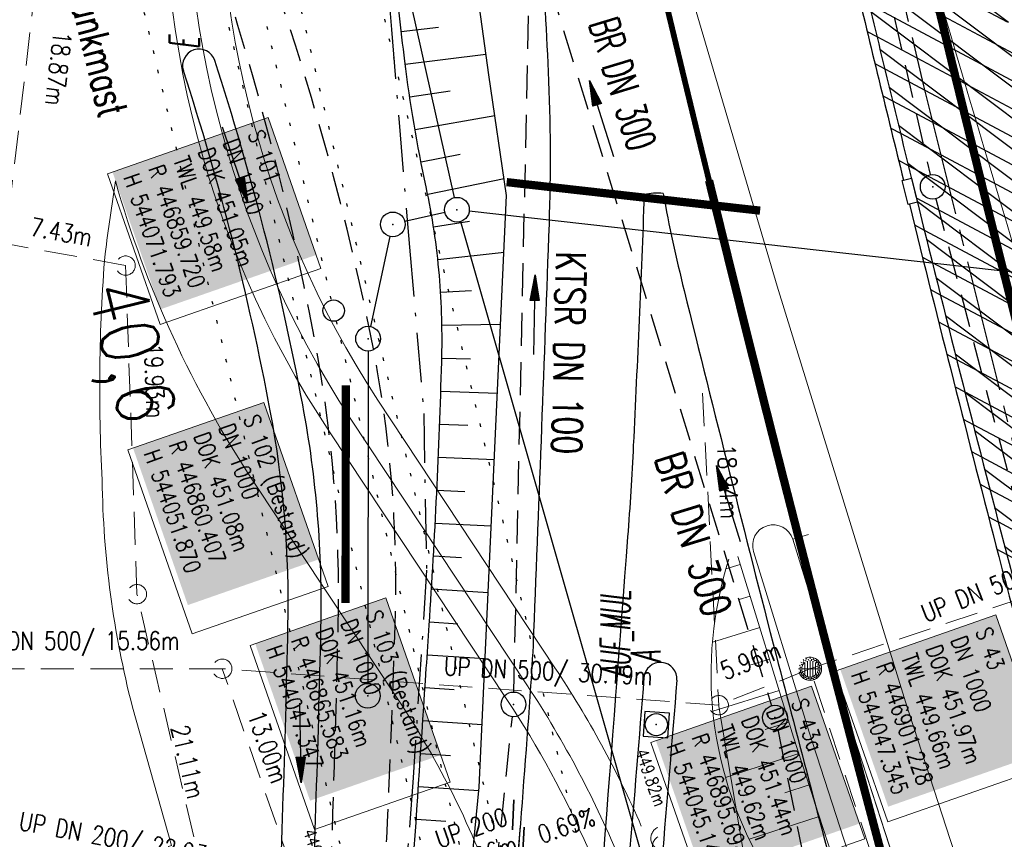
# Model space of a CAD drawing. Extents: x 446577 to 447216, y 443659 to 444842.
# Tile 118 of 177: x 446830 to 446890, y 444134 to 444183. Entities that reach past the tile are written whole.
import ezdxf
from ezdxf.enums import TextEntityAlignment as Align

# ---------------------------------------------------------------- set-up
doc = ezdxf.new("R2010")
doc.units = 0
doc.header["$LTSCALE"] = 2
doc.header["$MEASUREMENT"] = 0
for name, pattern in [('ACHSE', [5.5, 4, -0.5, 0.5, -0.5]), ('AUSGEZOGEN', [0]), ('BAB-FM2', [2.6, 1.5, -0.5, 0.1, -0.5]), ('EINAUSFÄDELUNG', [3.5, 2.5, -1]), ('GEMEINDE', [3.5, 2, -0.5, 0.5, -0.5]), ('GESTRICH-X2', [1.5, 1, -0.5]), ('PUNKTX2_STR', [0.6, 0.1, -0.5])]:
    doc.linetypes.add(name, pattern=pattern)
doc.layers.get('0').update_dxf_attribs({"linetype": 'AUSGEZOGEN'})
for name, color, linetype in [('200_ACHSEN', 7, 'CONTINUOUS'), ('204-GEMEINGRZ', 7, 'GEMEINDE'), ('204-GRENZL', 8, 'AUSGEZOGEN'), ('204-GRENZL-BAB', 7, 'AUSGEZOGEN'), ('204-GRENZP', 8, 'AUSGEZOGEN'), ('204-GRENZP-BAB', 7, 'AUSGEZOGEN'), ('ACHSETOP', 250, 'ACHSE'), ('ANMERKUNG', 7, 'CONTINUOUS'), ('BAB_FM', 5, 'BAB-FM2'), ('Bahnachse', 7, 'CONTINUOUS'), ('Beschriftung', 7, 'CONTINUOUS'), ('BOESCHG', 250, 'AUSGEZOGEN'), ('DB-Andere_Planer', 15, 'CONTINUOUS'), ('DB-Bahnachse', 7, 'CONTINUOUS'), ('DB-Bestand', 8, 'CONTINUOUS'), ('DURCHL', 200, 'GESTRICH-X2'), ('EINAUSF', 250, 'EINAUSFÄDELUNG'), ('FBRTOP', 250, 'AUSGEZOGEN'), ('Gleisachsen', 7, 'CONTINUOUS'), ('GLOBAL', 7, 'CONTINUOUS'), ('Hintergrund', 7, 'CONTINUOUS'), ('Hintergrundplan', 7, 'CONTINUOUS'), ('Ingenieurbauwerke', 15, 'CONTINUOUS'), ('KANAL', 7, 'GESTRICH-X2'), ('MULDE', 250, 'AUSGEZOGEN'), ('PFEIL', 7, 'CONTINUOUS'), ('PFEILTOP', 200, 'AUSGEZOGEN'), ('SCHLITZRINNE', 200, 'AUSGEZOGEN'), ('SCHSYMBOL', 200, 'AUSGEZOGEN'), ('STRASSE', 250, 'AUSGEZOGEN'), ('TEXTO', 4, 'CONTINUOUS'), ('WEG', 250, 'GESTRICH-X2')]:
    doc.layers.add(name, color=color, linetype=linetype)
doc.styles.add('11', font='txt_____.ttf', dxfattribs={"width": 0.8, "height": 1})
doc.styles.add('6', font='txt_____.ttf', dxfattribs={"width": 0.8, "height": 1})
doc.styles.add('8', font='txt_____.ttf', dxfattribs={"width": 0.8, "height": 1})
doc.styles.add('ROMANS', font='romans.shx', dxfattribs={"width": 0.8})

# ---------------------------------------------------------------- blocks, each defined once
blk = doc.blocks.new('GST')
at = {"color": 0}
blk.add_circle((0, 0), 0.75, dxfattribs=at)
blk.add_point((0, 0), dxfattribs=at)
blk = doc.blocks.new('10')
blk.add_blockref('GST', (0, 0))
blk = doc.blocks.new('20')
blk.add_lwpolyline([(-0.754, -0.751), (0.754, -0.751), (0.754, 0.75), (-0.754, 0.75)], close=True)
blk.add_circle((0, 0), 0.676)
blk.add_point((0, 0))
blk = doc.blocks.new('PFEIL2')
at = {"color": 0}
for p, q in [((0.88, 0.002), (-2.401, -0.012)), ((0.881, -0.271), (0.879, 0.276)), ((0.879, 0.276), (2.429, 0.009)), ((0.911, 0.27), (0.879, 0.265)), ((0.965, 0.261), (0.879, 0.246)), ((1.019, 0.252), (0.879, 0.228)), ((1.073, 0.242), (0.879, 0.209)), ((1.127, 0.233), (0.879, 0.191)), ((1.181, 0.224), (0.879, 0.172)), ((1.235, 0.214), (0.879, 0.154)), ((1.289, 0.205), (0.879, 0.135)), ((1.343, 0.196), (0.879, 0.117)), ((1.397, 0.187), (0.879, 0.098)), ((1.451, 0.177), (0.879, 0.08)), ((1.505, 0.168), (0.879, 0.061)), ((1.559, 0.159), (0.88, 0.043)), ((1.613, 0.149), (0.88, 0.024)), ((1.668, 0.14), (0.88, 0.006)), ((1.722, 0.131), (0.88, -0.013)), ((1.776, 0.121), (0.88, -0.031)), ((1.83, 0.112), (0.88, -0.05)), ((1.884, 0.103), (0.88, -0.068)), ((1.938, 0.094), (0.88, -0.087)), ((1.992, 0.084), (0.88, -0.105)), ((2.046, 0.075), (0.88, -0.124)), ((2.1, 0.066), (0.88, -0.142)), ((2.154, 0.056), (0.88, -0.161)), ((2.208, 0.047), (0.88, -0.179)), ((2.262, 0.038), (0.881, -0.198)), ((2.316, 0.029), (0.881, -0.216)), ((2.37, 0.019), (0.881, -0.235)), ((2.424, 0.01), (0.881, -0.253)), ((2.429, 0.009), (0.881, -0.271))]:
    blk.add_line(p, q, dxfattribs=at)
blk = doc.blocks.new('Schacht')
at = {"color": 18, "lineweight": 9, "true_color": 0x000000}
blk.add_circle((0, 0), 0.779, dxfattribs=at)
blk = doc.blocks.new('Ein-_Auslauf')
at = {"color": 18, "lineweight": 9, "true_color": 0x000000}
blk.add_lwpolyline([(-0.700676, -0.583948, -0.816874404), (0.724419, -0.589597)], format="xyb", dxfattribs=at)
blk = doc.blocks.new('Muldenschacht')
at = {"color": 18, "lineweight": 9, "true_color": 0x000000}
for p, q in [((-0.215015, 0.669384), (-0.184082, 0.574183)), ((0.001513, 0.703679), (0.001513, 0.603579)), ((0.218041, 0.669384), (0.187109, 0.574183)), ((-0.599087, 0.002979), (-0.699187, 0.002979)), ((-0.569691, 0.188574), (-0.664892, 0.219507)), ((-0.492399, 0.083917), (-0.591181, 0.100105)), ((-0.484382, 0.356002), (-0.565365, 0.41484)), ((-0.444073, 0.230912), (-0.53319, 0.276499)), ((0.502013, 0.002979), (-0.498987, 0.002979)), ((0.474843, 0.165641), (-0.471817, 0.165641)), ((-0.350626, 0.358645), (-0.421053, 0.429778)), ((-0.351511, 0.488874), (-0.410348, 0.569857)), ((0.38186, 0.328304), (-0.378834, 0.328304)), ((-0.228204, 0.447647), (-0.274147, 0.536581)), ((-0.096655, 0.595502), (-0.080293, 0.496748)), ((0.001562, 0.503479), (0.001464, -0.497521)), ((0.093794, 0.596447), (0.078414, 0.497536)), ((0.271415, 0.539517), (0.226431, 0.450094)), ((0.413374, 0.569857), (0.354537, 0.488874)), ((0.425748, 0.42812), (0.355042, 0.357263)), ((0.447803, 0.22953), (0.537061, 0.27484)), ((0.568391, 0.41484), (0.487409, 0.356002)), ((0.4959, 0.080963), (0.594778, 0.096559)), ((0.572718, 0.188574), (0.667918, 0.219507)), ((0.602083, 0.008988), (0.702178, 0.00999)), ((-0.569691, -0.182617), (-0.664892, -0.21355)), ((-0.493148, -0.073251), (-0.59208, -0.088497)), ((-0.484382, -0.350045), (-0.565365, -0.408882)), ((-0.445326, -0.222488), (-0.534694, -0.267581)), ((0.474843, -0.159684), (-0.471817, -0.159684)), ((-0.352742, -0.35058), (-0.423593, -0.421292)), ((-0.351511, -0.482917), (-0.410348, -0.5639)), ((0.38186, -0.322346), (-0.378834, -0.322346)), ((-0.228006, -0.441793), (-0.273909, -0.530747)), ((-0.184082, -0.568226), (-0.215015, -0.663427)), ((-0.079489, -0.490923), (-0.095689, -0.589704)), ((0.079714, -0.491374), (0.095355, -0.590245)), ((0.187109, -0.568226), (0.218041, -0.663427)), ((0.271696, -0.533418), (0.226665, -0.444019)), ((0.354537, -0.482917), (0.413374, -0.5639)), ((0.426841, -0.421069), (0.355953, -0.350395)), ((0.446654, -0.225822), (0.535682, -0.271583)), ((0.487409, -0.350045), (0.568391, -0.408882)), ((0.496174, -0.073247), (0.595107, -0.088493)), ((0.572718, -0.182617), (0.667918, -0.21355)), ((0.001513, -0.597621), (0.001513, -0.697721))]:
    blk.add_line(p, q, dxfattribs=at)
for radius in [0.7007, 0.6006, 0.5005]:
    blk.add_circle((0.001513, 0.002979), radius, dxfattribs=at)

msp = doc.modelspace()

# ---------------------------------------------------------------- hatches: boundary and pattern name
at = {"layer": 'SCHLITZRINNE'}
h = msp.add_hatch(dxfattribs=at)
h.set_pattern_fill('_USER', color=256, scale=1.5, angle=45, style=0, pattern_type=0)
h.set_pattern_definition([(322.9886, (446836.6, 444435.4555), (0.9029613, 1.1977733), [])])
edge = h.paths.add_edge_path()
edge.add_arc((443111.832, 443902.605), 3762.708, 8.237949, 8.309741, ccw=False)
edge.add_arc((446520.767, 444396.145), 318.231, 7.99109, 8.23795, ccw=False)
edge.add_arc((253459.124, 417293.726), 195272.941, 7.98719511, 7.99108691, ccw=False)
edge.add_arc((449695.908, 444828.286), 2886.155, 187.987194, 188.019207)
edge.add_arc((478554.213, 448893.922), 32029.442, 188.0192069, 188.0307218)
edge.add_arc((640420.622, 471731.273), 195498.946, 188.0307211, 188.03538189)
edge.add_arc((455274.806, 445594.124), 8517.332, 188.0353819, 188.0971516)
edge.add_arc((489167.9, 450416.106), 42751.721, 188.0971513, 188.1247221)
edge.add_arc((449184.272, 444707.99), 2362.699, 188.124722, 188.49575)
edge.add_arc((449950.357, 444822.425), 3137.283, 188.49575, 188.817734)
edge.add_arc((447543.72, 444449.095), 701.862, 188.817734, 189.303528)
edge.add_arc((451782.27, 445143.452), 4996.911, 189.303528, 189.485594)
edge.add_arc((448740.59, 444635.235), 1913.065, 189.485594, 190.210777)
edge.add_arc((449004.187, 444682.715), 2180.905, 190.210777, 190.889971)
edge.add_arc((448612.493, 444607.358), 1782.027, 190.889971, 191.613703)
edge.add_arc((448466.452, 444577.343), 1632.933, 191.613703, 192.369753)
edge.add_arc((450054.509, 444925.622), 3258.733, 192.369753, 192.712319)
edge.add_arc((448394.443, 444551.135), 1556.951, 192.712319, 193.207918)
edge.add_arc((448423.514, 444557.958), 1586.813, 193.207918, 193.562183)
edge.add_arc((449785.723, 444886.559), 2988.095, 193.562183, 193.820345)
edge.add_arc((448360.45, 444535.942), 1520.33, 193.820345, 194.673969)
edge.add_arc((449045.992, 444715.457), 2228.985, 194.673969, 195.378954)
edge.add_arc((447260.209, 444224.277), 376.885, 195.37895, 195.98013)
edge.add_arc((496192.196, 458236.932), 51275.744, 195.9801271, 196.0316672)
edge.add_arc((447192.225, 444157.103), 293.013, 196.03167, 196.92811)
edge.add_arc((450021.91, 445018.344), 3250.86, 196.928113, 197.197245)
edge.add_arc((443111.832, 443902.605), 3762.208, 8.237949, 8.309741, ccw=False)
edge.add_arc((446520.767, 444396.145), 317.731, 7.99109, 8.23795, ccw=False)
edge.add_arc((253459.124, 417293.726), 195272.441, 7.98719511, 7.99108691, ccw=False)
edge.add_arc((449695.908, 444828.286), 2886.655, 187.987194, 188.005519)
edge.add_line((446834.541, 444446.336), (446835.036, 444446.408))
h = msp.add_hatch(dxfattribs=at)
h.set_pattern_fill('_USER', color=256, scale=1.5, angle=45, style=0, pattern_type=0)
h.set_pattern_definition([(331.9152, (446910.9975, 444074.8353), (0.706167, 1.3233776), [])])
edge = h.paths.add_edge_path()
edge.add_arc((443111.832, 443902.605), 3762.708, 8.237949, 8.309741, ccw=False)
edge.add_arc((446520.767, 444396.145), 318.231, 7.99109, 8.23795, ccw=False)
edge.add_arc((253459.124, 417293.726), 195272.941, 7.98719511, 7.99108691, ccw=False)
edge.add_arc((449695.908, 444828.286), 2886.155, 187.987194, 188.019207)
edge.add_arc((478554.213, 448893.922), 32029.442, 188.0192069, 188.0307218)
edge.add_arc((640420.622, 471731.273), 195498.946, 188.0307211, 188.03538189)
edge.add_arc((455274.806, 445594.124), 8517.332, 188.0353819, 188.0971516)
edge.add_arc((489167.9, 450416.106), 42751.721, 188.0971513, 188.1247221)
edge.add_arc((449184.272, 444707.99), 2362.699, 188.124722, 188.49575)
edge.add_arc((449950.357, 444822.425), 3137.283, 188.49575, 188.817734)
edge.add_arc((447543.72, 444449.095), 701.862, 188.817734, 189.303528)
edge.add_arc((451782.27, 445143.452), 4996.911, 189.303528, 189.485594)
edge.add_arc((448740.59, 444635.235), 1913.065, 189.485594, 190.210777)
edge.add_arc((449004.187, 444682.715), 2180.905, 190.210777, 190.889971)
edge.add_arc((448612.493, 444607.358), 1782.027, 190.889971, 191.613703)
edge.add_arc((448466.452, 444577.343), 1632.933, 191.613703, 192.369753)
edge.add_arc((450054.509, 444925.622), 3258.733, 192.369753, 192.712319)
edge.add_arc((448394.443, 444551.135), 1556.951, 192.712319, 193.207918)
edge.add_arc((448423.514, 444557.958), 1586.813, 193.207918, 193.562183)
edge.add_arc((449785.723, 444886.559), 2988.095, 193.562183, 193.820345)
edge.add_arc((448360.45, 444535.942), 1520.33, 193.820345, 194.673969)
edge.add_arc((449045.992, 444715.457), 2228.985, 194.673969, 195.378954)
edge.add_arc((447260.209, 444224.277), 376.885, 195.37895, 195.98013)
edge.add_arc((496192.196, 458236.932), 51275.744, 195.9801271, 196.0316672)
edge.add_arc((447192.225, 444157.103), 293.013, 196.03167, 196.92811)
edge.add_arc((450021.91, 445018.344), 3250.86, 196.928113, 197.197245)
edge.add_arc((447192.225, 444157.103), 293.513, 196.16651, 196.92811)
edge.add_arc((450021.91, 445018.344), 3251.36, 196.928113, 197.197245)

# ---------------------------------------------------------------- linework, layer by layer
at = {"layer": '200_ACHSEN', "color": 8, "lineweight": 9, "true_color": 0x7f7f7f}
msp.add_lwpolyline([(446853.427, 444306.295, -0.004255), (446861.754, 444273.411, 0.024318), (446916.806, 444087.649), (446939.471, 444022.907), (447025.081, 443778.358)], format="xyb", dxfattribs=at)
msp.add_lwpolyline([(446853.427, 444306.295, -0.004255), (446861.754, 444273.411, 0.024318), (446916.806, 444087.649), (446939.471, 444022.907), (447025.081, 443778.358)], format="xyb", dxfattribs=at)
at = {"layer": '204-GEMEINGRZ', "const_width": 0.5, "flags": 128}
for points in [[(446874.747, 444171.654), (446859.372, 444173.383)], [(446849.617, 444161.058), (446849.605, 444147.874)]]:
    msp.add_lwpolyline(points, dxfattribs=at)
at = {"layer": '204-GRENZL'}
for p, q in [((446855.629, 444171.543), (446853.201, 444170.988)), ((446851.129, 444164.623), (446852.312, 444170.087)), ((446850.969, 444163.14), (446850.951, 444142.99))]:
    msp.add_line(p, q, dxfattribs=at)
at = {"layer": '204-GRENZL-BAB'}
msp.add_line((446906.811, 444166.026), (446857.105, 444171.626), dxfattribs=at)
at = {"layer": '204-GRENZL-BAB', "flags": 128}
for points in [[(446827.204, 444301.769), (446856.196, 444172.442)], [(446856.567, 444170.989), (446875.343, 444105.391)]]:
    msp.add_lwpolyline(points, dxfattribs=at)
at = {"layer": 'ACHSETOP', "color": 0}
msp.add_lwpolyline([(446863.422, 444276.933), (446868.271, 444252.408), (446873.427, 444227.946), (446878.889, 444203.55), (446884.657, 444179.224), (446890.729, 444154.973), (446897.105, 444130.8), (446903.784, 444106.709), (446910.765, 444082.704), (446918.046, 444058.788), (446925.627, 444034.965), (446933.506, 444011.239), (446939.848, 443992.83), (446941.674, 443987.611), (446949.933, 443964.015), (446958.191, 443940.418), (446966.45, 443916.822), (446974.708, 443893.225), (446999.483, 443822.435), (447024.259, 443751.646), (447041.503, 443702.373)], dxfattribs=at)
at = {"layer": 'BAB_FM'}
msp.add_lwpolyline([(446841.219, 444270.354), (446845.793, 444246.675), (446850.509, 444224.494), (446852.094, 444217.041), (446851.316, 444211.408), (446851.092, 444205.936), (446850.877, 444200.702), (446851.156, 444197.409), (446851.728, 444190.648), (446852.392, 444182.633), (446852.858, 444176.991), (446853.482, 444169.434), (446854.343, 444159.357), (446854.52, 444149.851), (446854.19, 444144.743), (446853.708, 444137.267), (446853.277, 444131.79)], dxfattribs=at)
at = {"layer": 'Bahnachse', "color": 7, "linetype": 'PUNKTX2_STR'}
for p, q in [((446840.698, 444200.349), (446848.733, 444166.226)), ((446849.031, 444164.96), (446862.997, 444105.649))]:
    msp.add_line(p, q, dxfattribs=at)
at = {"layer": 'Beschriftung', "color": 18, "lineweight": 9, "true_color": 0x000000}
for points in [[(446844.912, 444177.293), (446848.106, 444168.151), (446838.35, 444164.743), (446835.157, 444173.885), (446844.912, 444177.293)], [(446844.645, 444160.031), (446848.544, 444148.871), (446840.299, 444145.991), (446836.401, 444157.151), (446844.645, 444160.031)], [(446852.056, 444148.172), (446855.954, 444137.011), (446847.71, 444134.131), (446843.811, 444145.292), (446852.056, 444148.172)], [(446889.05, 444147.14), (446892.244, 444137.998), (446882.489, 444134.59), (446879.295, 444143.733), (446889.05, 444147.14)], [(446877.868, 444142.817), (446881.103, 444133.557), (446871.348, 444130.15), (446868.113, 444139.409), (446877.868, 444142.817)]]:
    msp.add_lwpolyline(points, close=True, dxfattribs=at)
at = {"layer": 'BOESCHG'}
for p, q in [((446855.247, 444182.766), (446852.982, 444182.494)), ((446852.984, 444182.494), (446852.982, 444182.494)), ((446858.121, 444181.125), (446853.225, 444180.508)), ((446853.227, 444180.509), (446853.225, 444180.508)), ((446855.942, 444178.893), (446853.498, 444178.527)), ((446853.5, 444178.527), (446853.498, 444178.527)), ((446858.662, 444177.393), (446853.816, 444176.553)), ((446853.818, 444176.553), (446853.816, 444176.553)), ((446856.56, 444175.056), (446854.181, 444174.586)), ((446854.183, 444174.587), (446854.181, 444174.586)), ((446859.227, 444173.575), (446854.587, 444172.628)), ((446854.589, 444172.628), (446854.587, 444172.628)), ((446857.129, 444170.999), (446854.94, 444170.66)), ((446854.942, 444170.66), (446854.94, 444170.66)), ((446859.214, 444169.107), (446855.2, 444168.677)), ((446855.202, 444168.677), (446855.2, 444168.677)), ((446857.24, 444166.8), (446855.367, 444166.684)), ((446855.369, 444166.684), (446855.367, 444166.684)), ((446859.011, 444164.751), (446855.447, 444164.686)), ((446855.449, 444164.686), (446855.447, 444164.686)), ((446855.443, 444162.686), (446855.441, 444162.686)), ((446857.176, 444162.643), (446855.441, 444162.686)), ((446855.382, 444160.687), (446855.38, 444160.687)), ((446858.817, 444160.573), (446855.38, 444160.687)), ((446855.31, 444158.688), (446855.308, 444158.688)), ((446857.016, 444158.624), (446855.308, 444158.688)), ((446855.23, 444156.69), (446855.228, 444156.69)), ((446858.629, 444156.545), (446855.228, 444156.69)), ((446855.14, 444154.692), (446855.138, 444154.692)), ((446856.837, 444154.612), (446855.138, 444154.692)), ((446855.041, 444152.694), (446855.039, 444152.694)), ((446858.442, 444152.518), (446855.039, 444152.694)), ((446854.933, 444150.697), (446854.931, 444150.697)), ((446856.639, 444150.601), (446854.931, 444150.697)), ((446854.815, 444148.701), (446854.813, 444148.701)), ((446858.254, 444148.49), (446854.813, 444148.701)), ((446854.688, 444146.705), (446854.686, 444146.705)), ((446856.423, 444146.59), (446854.686, 444146.705)), ((446854.555, 444144.709), (446854.553, 444144.709)), ((446858.068, 444144.475), (446854.553, 444144.709)), ((446854.422, 444142.714), (446854.42, 444142.714)), ((446856.198, 444142.595), (446854.42, 444142.714)), ((446854.289, 444140.718), (446854.287, 444140.718)), ((446857.882, 444140.478), (446854.287, 444140.718)), ((446854.156, 444138.722), (446854.154, 444138.723)), ((446855.971, 444138.601), (446854.154, 444138.723)), ((446854.023, 444136.727), (446854.021, 444136.727)), ((446857.685, 444136.483), (446854.021, 444136.727)), ((446853.89, 444134.731), (446853.888, 444134.731)), ((446855.689, 444134.611), (446853.888, 444134.731))]:
    msp.add_line(p, q, dxfattribs=at)
msp.add_lwpolyline([(446851.257, 444078.066), (446854.894, 444107.889), (446857.706, 444136.701), (446859.375, 444172.578), (446858.291, 444179.896), (446854.366, 444208.322)], dxfattribs=at)
msp.add_lwpolyline([(446850.297, 444081.579, 0.000178), (446851.901, 444105.062, 0.0003), (446852.836, 444118.951, 0.000008), (446854.502, 444143.918, 0.00008), (446854.675, 444146.523, 0.009299), (446855.437, 444162.486, 0.028343), (446855.292, 444167.731, 0.032081), (446854.491, 444173.092, -0.022453), (446853.199, 444180.724, -0.001175), (446852.846, 444183.64, 0.000479), (446851.991, 444190.793, 0.00536), (446850.025, 444205.751, 0.109268), (446849.762, 444206.452, 0.274027), (446849.529, 444206.567, 0.013185), (446844.534, 444206.055, 0.021428), (446840.347, 444205.33, 0.02141), (446836.233, 444204.249)], format="xyb", dxfattribs=at)
at = {"layer": 'DB-Bahnachse', "linetype": 'PUNKTX2_STR'}
msp.add_line((446840.698, 444200.349), (446848.733, 444166.226), dxfattribs=at)
at = {"layer": 'DB-Bahnachse', "color": 7, "linetype": 'Continuous'}
msp.add_circle((446848.882, 444165.593), 0.65, dxfattribs=at)
at = {"layer": 'DB-Bestand', "linetype": 'Continuous'}
msp.add_line((446860.197, 444134.352), (446858.409, 444114.405), dxfattribs=at)
at = {"layer": 'DURCHL'}
msp.add_line((446861.063, 444188.313), (446875.438, 444141.625), dxfattribs=at)
at = {"layer": 'EINAUSF', "const_width": 0.35, "flags": 128}
for points in [[(446856.8, 444406.99, -0.000001), (446857.464, 444402.301), (446860.972, 444377.547, -0.00001), (446861.258, 444375.53, 0.000001), (446861.544, 444373.512, 0.001312), (446862.624, 444366.035, 0.00075), (446864.566, 444352.963, 0.00214), (446866.131, 444342.834, 0.001504), (446868.463, 444328.44, 0.001628), (446870.481, 444316.457, 0.001561), (446872.665, 444303.973, 0.001568), (446874.884, 444291.746, 0.001572), (446877.173, 444279.562, 0.001574), (446879.54, 444267.391, 0.001571), (446881.988, 444255.21, 0.001563), (446884.511, 444243.053, 0.001564), (446887.108, 444230.919, 0.001566), (446889.784, 444218.787, 0.001569), (446892.532, 444206.694, 0.00157), (446895.354, 444194.623, 0.001566), (446898.259, 444182.539, 0.001565), (446901.238, 444170.482, 0.001027), (446903.228, 444162.601, 0.001571)], [(446834.332, 444366.009, 0.000704), (446834.922, 444361.957, 0.000749), (446836.888, 444348.729, 0.002141), (446838.473, 444338.467, 0.001504), (446840.837, 444323.872, 0.001628), (446842.883, 444311.722, 0.001561), (446845.099, 444299.061, 0.001568), (446847.349, 444286.66, 0.001572), (446849.671, 444274.304, 0.001574), (446852.071, 444261.961, 0.001571), (446854.554, 444249.606, 0.001563), (446857.112, 444237.278, 0.001564), (446859.746, 444224.973, 0.001566), (446862.46, 444212.669, 0.001569), (446865.246, 444200.406, 0.00157), (446868.109, 444188.164, 0.001566), (446871.055, 444175.909, 0.000311), (446871.649, 444173.479, 0.001567)]]:
    msp.add_lwpolyline(points, format="xyb", dxfattribs=at)
at = {"layer": 'FBRTOP', "color": 0, "const_width": 0.5}
for points in [[(446961.494, 443888.601, 0.000002), (446973.881, 443853.206, 0.000002), (446986.269, 443817.81, 0.000004), (446998.657, 443782.416, -0.000006), (447011.045, 443747.021, -0.000001), (447016.033, 443732.768, 0.000003)], [(446987.922, 443897.849, 0.000002), (447000.31, 443862.454, 0.000002), (447012.697, 443827.06, 0.000004), (447025.085, 443791.665, -0.000006), (447037.473, 443756.271, 0), (447039.084, 443751.668, 0.000003)], [(446839.935, 444441.166, -0.000011), (446846.01, 444397.876, 0.000067)], [(446954.889, 443992.234, 0.000003), (446959.018, 443980.437, -0.000018)], [(446928.459, 443982.988, 0.000003), (446932.589, 443971.189, -0.000018)], [(446866.566, 444271.777, 0.002691), (446871.765, 444245.898, 0.003085), (446877.214, 444220.305, 0.003296), (446882.62, 444196.418, 0.003493), (446888.335, 444172.666, 0.003551), (446894.287, 444149.378, 0.002848), (446900.319, 444126.973, 0.002558), (446907.306, 444102.1, 0.002824), (446915.542, 444073.946, 0.003985), (446921.651, 444054.071, 0.002928), (446930.243, 444027.436, 0.003935), (446936.907, 444007.707, 0.000126), (446946.647, 443979.626, 0.000195), (446952.953, 443961.485, 0.000026), (446968.558, 443916.655, 0.000443), (446969.471, 443914.039, 0.00013), (446975.672, 443896.342, -0.000082), (446985.547, 443868.172, -0.00001), (446990.142, 443855.056, -0.000011), (446994.25, 443843.328, -0.000533)], [(446871.649, 444173.479, 0.001255), (446874.076, 444163.681, 0.001567), (446877.17, 444151.487, 0.001571), (446880.34, 444139.314, 0.001569), (446883.59, 444127.144, 0.00157)]]:
    msp.add_lwpolyline(points, format="xyb", dxfattribs=at)
at = {"layer": 'FBRTOP', "flags": 128}
msp.add_lwpolyline([(446875.713, 444144.706, 0.001523), (446879.949, 444128.656, 0.003013), (446882.164, 444120.56, 0.000031), (446888.73, 444097.125, 0.001239), (446888.894, 444096.546, 0.001309), (446893.444, 444080.771, 0.002539), (446895.852, 444072.658, 0.000684), (446897.901, 444065.915, 0.000889), (446899.491, 444060.739, 0.00048), (446902.026, 444052.568, 0.001031), (446903.218, 444048.767, 0.000697), (446904.702, 444044.09, 0.000452), (446907.006, 444036.889, 0.000479), (446909.309, 444029.735, 0.000743), (446910.806, 444025.125, 0.001103), (446912.28, 444020.642, 0.000672), (446914.724, 444013.295, 0.0007), (446914.781, 444013.124, 0.00001), (446918.671, 444001.593, 0.001929), (446920.043, 443997.576, 0.000979), (446922.792, 443989.681)], format="xyb", dxfattribs=at)
at = {"layer": 'FBRTOP'}
for centre, radius, start, end in [((446868.485, 444169.406), 3.311, 83.42374, 103.37371), ((446957.859, 444188.967), 90.471, 190.36135, 194.169), ((448854.85, 444655.12), 2043.895, 193.821996, 194.461316)]:
    msp.add_arc(centre, radius, start, end, dxfattribs=at)
at = {"layer": 'Gleisachsen', "linetype": 'PUNKTX2_STR'}
for p, q in [((446841.137, 444208.304), (446865.187, 444106.165)), ((446836.751, 444207.298), (446860.807, 444105.133))]:
    msp.add_line(p, q, dxfattribs=at)
at = {"layer": 'GLOBAL', "color": 92, "lineweight": 9, "true_color": 0x00b400}
msp.add_polyline3d([(446912.8, 444008.749, 451.406), (446901.503, 444040.908, 0), (446897.463, 444052.39, 451.048), (446893.447, 444063.875, 450.955), (446889.742, 444074.469, 450.876), (446885.762, 444085.847, 450.797), (446881.998, 444096.557, 450.709), (446877.858, 444108.332, 450.639), (446872.219, 444141.704, 451.449)], dxfattribs=at)
at = {"layer": 'Hintergrund', "color": 254, "lineweight": 18, "true_color": 0xcccccc}
for p, q in [((446877.691, 444152.021), (446876.735, 444151.726)), ((446872.674, 444149.927), (446873.544, 444150.196)), ((446873.544, 444150.196), (446872.674, 444149.927)), ((446874.135, 444148.285), (446873.47, 444148.08)), ((446874.725, 444146.374), (446871.851, 444145.487)), ((446875.315, 444144.463), (446874.133, 444144.098)), ((446875.905, 444142.552), (446871.88, 444141.309)), ((446876.495, 444140.641), (446875.053, 444140.196)), ((446877.099, 444138.735), (446872.644, 444137.29)), ((446877.716, 444136.832), (446876.236, 444136.352)), ((446878.333, 444134.93), (446874.074, 444133.548))]:
    msp.add_line(p, q, dxfattribs=at)
for points in [[(446853.427, 444306.295, -0.004255), (446861.754, 444273.411, 0.024318), (446916.806, 444087.649), (446939.471, 444022.907), (447025.081, 443778.358)], [(446839.002, 444198.228, 0.175962), (446848.633, 444158.234), (446859.389, 444142.01, -0.043109), (446864.333, 444132.943)], [(446840.208, 444198.09, 0.168844), (446849.884, 444159.062), (446860.639, 444142.839, -0.049429), (446866.312, 444132.117)], [(446842.199, 444197.907, 0.16881), (446851.555, 444160.161), (446862.306, 444143.944, -0.043127), (446867.541, 444134.344)], [(446865.631, 444110.414), (446851.543, 444117.21), (446850.172, 444117.902), (446847.303, 444119.498, -0.101344), (446843.302, 444123.266, -0.070272), (446840.221, 444128.786), (446838.856, 444133.094), (446839.037, 444133.169), (446836.679, 444141.557, -0.059371), (446834.839, 444155.307, -0.033058), (446835.016, 444169.044, 0.000249), (446835.645, 444173.453)], [(446835.645, 444173.453, 0.077171), (446844.049, 444155.195), (446852.773, 444142.035, -0.062315), (446858.847, 444129.805)], [(446876.735, 444151.726, 1), (446874.346, 444150.988)], [(446875.085, 444131.693, -0.216943), (446872.857, 444150.529)]]:
    msp.add_lwpolyline(points, format="xyb", dxfattribs=at)
for points in [[(446876.735, 444151.726), (446880.113, 444140.786), (446888.03, 444116.375), (446895.944, 444092.956), (446903.583, 444070.893), (446911.933, 444047.017), (446920.689, 444021.899), (446927.377, 444002.916), (446937.902, 443972.847), (446946.616, 443948.041), (446953.491, 443928.229), (446961.298, 443905.984), (446962.789, 443901.726)], [(446874.346, 444150.988), (446877.73, 444140.031), (446885.656, 444115.589), (446893.578, 444092.147), (446901.222, 444070.071), (446909.573, 444046.192), (446918.33, 444021.072), (446925.019, 444002.088), (446935.543, 443972.019), (446944.256, 443947.217), (446951.13, 443927.405), (446958.939, 443905.156), (446960.429, 443900.9)], [(446873.391, 444150.693), (446876.777, 444139.729), (446884.707, 444115.275), (446892.632, 444091.823), (446900.278, 444069.742), (446908.629, 444045.862), (446917.386, 444020.741), (446924.075, 444001.756), (446934.599, 443971.688), (446943.311, 443946.887), (446950.186, 443927.076), (446957.996, 443904.825), (446959.485, 443900.57)]]:
    msp.add_lwpolyline(points, dxfattribs=at)
at = {"layer": 'Hintergrundplan', "color": 254, "lineweight": 18, "true_color": 0xcccccc}
for p, q in [((446877.691, 444152.021), (446876.735, 444151.726)), ((446876.735, 444151.726), (446880.113, 444140.786)), ((446872.674, 444149.927), (446873.544, 444150.196)), ((446873.544, 444150.196), (446872.674, 444149.927)), ((446874.135, 444148.285), (446873.47, 444148.08)), ((446874.725, 444146.374), (446871.851, 444145.487)), ((446875.315, 444144.463), (446874.133, 444144.098)), ((446875.905, 444142.552), (446871.88, 444141.309)), ((446880.113, 444140.786), (446888.03, 444116.375)), ((446876.495, 444140.641), (446875.053, 444140.196)), ((446877.099, 444138.735), (446872.644, 444137.29)), ((446877.716, 444136.832), (446876.236, 444136.352)), ((446878.333, 444134.93), (446874.074, 444133.548))]:
    msp.add_line(p, q, dxfattribs=at)
for points in [[(446853.427, 444306.295, -0.004255), (446861.754, 444273.411, 0.024318), (446916.806, 444087.649), (446939.471, 444022.907), (447025.081, 443778.358)], [(446839.002, 444198.228, 0.175962), (446848.633, 444158.234), (446859.389, 444142.01, -0.043109), (446864.333, 444132.943)], [(446840.208, 444198.09, 0.168844), (446849.884, 444159.062), (446860.639, 444142.839, -0.049429), (446866.312, 444132.117)], [(446842.199, 444197.907, 0.16881), (446851.555, 444160.161), (446862.306, 444143.944, -0.043127), (446867.541, 444134.344)], [(446865.631, 444110.414), (446851.543, 444117.21), (446850.172, 444117.902), (446847.303, 444119.498, -0.101344), (446843.302, 444123.266, -0.070272), (446840.221, 444128.786), (446838.856, 444133.094), (446839.037, 444133.169), (446836.679, 444141.557, -0.059371), (446834.839, 444155.307, -0.033058), (446835.016, 444169.044, 0.000249), (446835.645, 444173.453)], [(446835.645, 444173.453, 0.077171), (446844.049, 444155.195), (446852.773, 444142.035, -0.062315), (446858.847, 444129.805)], [(446876.735, 444151.726, 1), (446874.346, 444150.988)], [(446875.085, 444131.693, -0.216943), (446872.857, 444150.529)]]:
    msp.add_lwpolyline(points, format="xyb", dxfattribs=at)
for points in [[(446844.663, 444282.293), (446849.446, 444263.106), (446851.32, 444255.447), (446856.262, 444236.253), (446860.829, 444219.252), (446866.761, 444197.901), (446870.596, 444184.631), (446875.788, 444167.08), (446883.57, 444141.88), (446891.471, 444117.515), (446899.374, 444094.129), (446907.007, 444072.084), (446915.355, 444048.214), (446924.11, 444023.098), (446930.798, 444004.117), (446941.323, 443974.046), (446950.038, 443949.236), (446956.913, 443929.423), (446964.719, 443907.185), (446973.597, 443881.815), (446981.07, 443860.081), (446997.615, 443813.128)], [(446874.346, 444150.988), (446877.73, 444140.031), (446885.656, 444115.589), (446893.578, 444092.147), (446901.222, 444070.071), (446909.573, 444046.192), (446918.33, 444021.072), (446925.019, 444002.088), (446935.543, 443972.019), (446944.256, 443947.217), (446951.13, 443927.405), (446958.939, 443905.156), (446960.429, 443900.9)], [(446873.391, 444150.693), (446876.777, 444139.729), (446884.707, 444115.275), (446892.632, 444091.823), (446900.278, 444069.742), (446908.629, 444045.862), (446917.386, 444020.741), (446924.075, 444001.756), (446934.599, 443971.688), (446943.311, 443946.887), (446950.186, 443927.076), (446957.996, 443904.825), (446959.485, 443900.57)]]:
    msp.add_lwpolyline(points, dxfattribs=at)
at = {"layer": 'Ingenieurbauwerke', "color": 7, "linetype": 'PUNKTX2_STR'}
for p, q in [((446844.262, 444215.974), (446869.859, 444107.265)), ((446830.501, 444212.897), (446856.135, 444104.033))]:
    msp.add_line(p, q, dxfattribs=at)
at = {"layer": 'KANAL'}
for p, q in [((446872.813, 444227.25), (446885.063, 444173.844)), ((446859.813, 444142.469), (446860.813, 444188.281)), ((446861.063, 444188.313), (446875.438, 444141.625)), ((446885.406, 444172.375), (446897.75, 444125.406)), ((446854.688, 444092.594), (446859.719, 444140.969)), ((446875.813, 444140.188), (446883.781, 444100.781))]:
    msp.add_line(p, q, dxfattribs=at)
at = {"layer": 'KANAL', "color": 92, "lineweight": 9, "true_color": 0x00b400}
for p, q in [((446831.154, 444188.406, 450.61), (446828.958, 444169.662, 450.951)), ((446871.255, 444160.588), (446872.238, 444141.671, 451.449)), ((446913.531, 444155.792, 451.12), (446877.772, 444143.876, 451.974)), ((446841.774, 444127.852, 451.172), (446836.951, 444148.401, 451.075)), ((446846.4, 444131.596, 449.369), (446842.127, 444143.878, 451.156)), ((446877.772, 444143.876, 451.974), (446872.238, 444141.671, 451.449))]:
    msp.add_line(p, q, dxfattribs=at)
for points in [[(446836.951, 444148.401, 451.075), (446836.264, 444168.324, 451.05), (446828.958, 444169.662, 450.951), (446826.566, 444143.862, 450.963)], [(446872.238, 444141.671, 451.449), (446842.127, 444143.878, 451.156), (446826.566, 444143.862, 450.963)], [(446933.616, 443982.181, 452.86), (446910.027, 444049.19, 452.709), (446893.74, 444095.664, 452.498), (446877.772, 444143.876, 451.974)]]:
    msp.add_polyline3d(points, dxfattribs=at)
at = {"layer": 'MULDE', "flags": 128}
for points in [[(446831.433, 444073.102, 0.027405), (446835.754, 444078.197, 0.0657), (446837.243, 444080.815, 0.017533), (446840.926, 444090.87, 0.02288), (446843.127, 444098.816, 0.010625), (446845.241, 444109.073, 0.010696), (446846.904, 444119.343, 0.023697), (446847.379, 444124.501, 0.005507), (446848.111, 444146.379, 0.052056), (446847.006, 444159.885, 0.03238), (446841.668, 444180.76, 0.03238)], [(446829.981, 444074.478, 0.027405), (446834.16, 444079.405, 0.0657), (446835.391, 444081.569, 0.017533), (446839.025, 444091.492, 0.02288), (446841.177, 444099.262, 0.010625), (446843.274, 444109.435, 0.010696), (446844.924, 444119.621, 0.023697), (446845.381, 444124.59, 0.005507), (446846.111, 444146.423, 0.052056), (446845.04, 444159.516, 0.03238), (446839.766, 444180.14, 0.03238)], [(446869.697, 444143.183, -0.003358), (446867.789, 444121.157, -0.006478), (446866.573, 444109.741, -0.000158), (446863.671, 444085.546, 0.000537), (446862.824, 444078.438, 0.001056), (446862.17, 444072.799, 0.000961), (446861.477, 444066.6, 0.04315), (446861.389, 444062.805, 0.012289), (446862.602, 444048.996, 0.031777), (446863.006, 444046.72, 0.013706), (446864.48, 444041.323, 0.013706)]]:
    msp.add_lwpolyline(points, format="xyb", dxfattribs=at)
at = {"layer": 'MULDE'}
msp.add_lwpolyline([(446867.703, 444143.343, -0.003358), (446865.797, 444121.343, -0.006478), (446864.587, 444109.979, -0.000158), (446861.685, 444085.785, 0.000537), (446860.838, 444078.672, 0.001035), (446860.196, 444073.137, 0.000961)], format="xyb", dxfattribs=at)
for centre, start, end in [((446840.717, 444180.45), 18.05388, 198.05388), ((446868.7, 444143.263), 355.43337, 175.43337)]:
    msp.add_arc(centre, 1, start, end, dxfattribs=at)
at = {"layer": 'SCHLITZRINNE'}
for p, q in [((446881.237, 444182.526), (446881.828, 444182.211)), ((446881.712, 444180.573), (446882.303, 444180.257)), ((446882.187, 444178.619), (446882.779, 444178.303)), ((446882.665, 444176.664), (446883.257, 444176.348)), ((446883.144, 444174.708), (446883.736, 444174.392)), ((446884.107, 444170.794), (446884.7, 444170.477)), ((446884.593, 444168.834), (446885.187, 444168.517)), ((446885.082, 444166.873), (446885.677, 444166.555)), ((446885.575, 444164.91), (446886.17, 444164.592)), ((446886.07, 444162.945), (446886.667, 444162.627)), ((446886.569, 444160.979), (446887.166, 444160.66)), ((446887.071, 444159.011), (446887.669, 444158.692)), ((446887.577, 444157.041), (446888.175, 444156.721)), ((446888.085, 444155.069), (446888.685, 444154.749)), ((446888.597, 444153.096), (446889.197, 444152.776)), ((446889.112, 444151.121), (446889.713, 444150.8))]:
    msp.add_line(p, q, dxfattribs=at)
at = {"layer": 'SCHLITZRINNE', "flags": 128}
msp.add_lwpolyline([(446835.036, 444446.408, -0.000313), (446835.714, 444441.742, -0.001077), (446835.908, 444440.385, -0.000017), (446837.751, 444427.25, 0.00014), (446837.976, 444425.653, 0.00005), (446838.875, 444419.279, 0.00002), (446841.097, 444403.532, 0.00027), (446842.385, 444394.44, 0.00012), (446845.288, 444374.074, 0.001619), (446847.499, 444358.935, 0.001405), (446850.153, 444341.505, 0.00212), (446851.09, 444335.628, 0.000794), (446853.682, 444319.963, 0.003164), (446857.823, 444296.107, 0.002964), (446862.557, 444270.691, 0.003158), (446866.949, 444248.614, 0.003299), (446871.426, 444227.537, 0.001495), (446875.657, 444208.518, 0.002162), (446878.677, 444195.394, 0.001546), (446880.948, 444185.849, 0.001126), (446884.135, 444172.768, 0.003725), (446889.709, 444150.814, 0.003076), (446896.82, 444124.326, 0.002623), (446897.889, 444120.519, 0.000225), (446910.607, 444076.182, 0.003912), (446911.908, 444071.786, 0.001174), (446916.388, 444057.188)], format="xyb", dxfattribs=at)
at = {"layer": 'SCHLITZRINNE'}
for points in [[(446871.068, 444226.835, 0.001448), (446875.169, 444208.408, 0.002162), (446878.19, 444195.28, 0.001546), (446880.462, 444185.732, 0.001053), (446883.439, 444173.506, 0.003725)], [(446883.798, 444172.047, 0.003623), (446889.226, 444150.688, 0.002984), (446896.121, 444124.984, 0.002623)]]:
    msp.add_lwpolyline(points, format="xyb", dxfattribs=at)
at = {"layer": 'SCHSYMBOL'}
msp.add_lwpolyline([(446883.924, 444173.626), (446884.283, 444172.166), (446883.717, 444172.027), (446883.358, 444173.487)], close=True, dxfattribs=at)
at = {"layer": 'STRASSE'}
for points in [[(447043.661, 443874.317, 0.00065), (447041.176, 443881.432, 0.001872), (447040.301, 443883.897, 0.056151), (447039.637, 443885.247, 0.027107), (447037.823, 443887.77, 0.023122), (447036.129, 443889.687, 0.039357), (447035, 443890.681, 0.016729), (447033.458, 443891.758, 0.021771), (447032.213, 443892.493, 0.00424), (447031.256, 443892.992, 0.001159), (447027.738, 443894.78, 0.012233), (447021.582, 443897.704, -0.012648), (447015.63, 443900.536, -0.04443), (447012.536, 443902.469, -0.040823), (447009.574, 443905.112, -0.048131), (447006.927, 443908.492, -0.056635), (447005.322, 443911.773, -0.000988), (447002.382, 443920.089, -0.000382), (446994.841, 443941.603, -0.000001), (446989.039, 443958.198, -0.000032)], [(447068.931, 443945.908, 0.000002), (447074.525, 443910.767, 0.000014)], [(447049.189, 444050.771, 0.000203), (447055.063, 444013.845, 0.000415), (447057.959, 443995.782, 0.000007), (447066.417, 443943.312, -0.000072), (447067.235, 443938.233, -0.000506), (447069.899, 443921.568, 0.000383), (447073.414, 443899.55, 0.002551), (447074.205, 443894.777, 0.000503), (447078.363, 443870.591, 0.006787)], [(446861.416, 444188.484, -0.005), (446861.892, 444180.08, -0.020582), (446861.943, 444170.85, -0.001032), (446861.009, 444146.111, -0.007795), (446860.828, 444142.838, -0.004342), (446859.19, 444122.313, -0.007421)]]:
    msp.add_lwpolyline(points, format="xyb", dxfattribs=at)
at = {"layer": 'STRASSE', "flags": 128}
msp.add_lwpolyline([(446867.719, 444172.627, -0.002487), (446867.057, 444157.417, -0.006823), (446866.713, 444151.878, -0.000709), (446863.739, 444113.412, -0.007708), (446863.406, 444109.878, -0.008905), (446861.717, 444096.674, 0.006607), (446859.359, 444078.888, 0.003921), (446858.611, 444072.167, 0.004623), (446858.075, 444066.456, 0.040287), (446858.063, 444063.284, 0.008493), (446859.467, 444048.328, 0.03184), (446860.176, 444044.301, 0.016136), (446862.328, 444036.531)], format="xyb", dxfattribs=at)
at = {"layer": 'WEG', "flags": 128}
for points in [[(446841.067, 444189.122, -0.03514), (446847.709, 444163.87, -0.052625), (446849.136, 444146.467, -0.004496), (446848.403, 444123.804, -0.02262), (446848.013, 444119.311, -0.011894), (446846.344, 444108.668, -0.012199), (446844.218, 444098.381, -0.026012), (446840.887, 444086.803, -0.044115), (446837.984, 444080.31, -0.038944), (446834.514, 444075.086, -0.065339), (446831.839, 444072.461), (446822.108, 444065.131), (446808.813, 444055.116)], [(446833.308, 444068.653, 0.043042), (446839.721, 444075.509, 0.078339), (446841.392, 444078.479, 0.015374), (446845.05, 444089.323, 0.020315), (446847.227, 444097.708, 0.007774), (446849.458, 444108.84, 0.00849), (446851.169, 444119.095, 0.023953), (446851.62, 444123.57, 0.004693), (446852.609, 444146.488, 0.058644), (446851.14, 444164.059, 0.038995), (446843.864, 444189.505)]]:
    msp.add_lwpolyline(points, format="xyb", dxfattribs=at)

# ---------------------------------------------------------------- block references
at = {"layer": '204-GRENZP', "rotation": 278.0670990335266}
for p in [(446852.47, 444170.82), (446850.97, 444163.89), (446850.95, 444142.24)]:
    msp.add_blockref('GST', p, dxfattribs=at)
at = {"layer": '204-GRENZP-BAB', "rotation": 278.0670990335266}
msp.add_blockref('GST', (446856.36, 444171.71), dxfattribs=at)
at = {"layer": 'KANAL', "xscale": 0.75, "yscale": 0.75}
for p in [(446836.264, 444168.324), (446836.951, 444148.401), (446842.127, 444143.878), (446872.238, 444141.671)]:
    msp.add_blockref('Schacht', p, dxfattribs=at)
at = {"layer": 'KANAL'}
for name, p, rotation in [('Muldenschacht', (446877.772, 444143.876), 270), ('Ein-_Auslauf', (446868.14, 444133.412), 104.149429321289), ('Ein-_Auslauf', (446868.276, 444132.799), 112.7735870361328)]:
    msp.add_blockref(name, p, dxfattribs=dict(at, rotation=rotation))
at = {"layer": 'PFEIL'}
for p, rotation in [((446861.049, 444165.331), 88.7257999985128), ((446872.824, 444153.89), 107.1103000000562)]:
    msp.add_blockref('PFEIL2', p, dxfattribs=dict(at, rotation=rotation))
at = {"layer": 'PFEILTOP'}
for p, rotation in [((446865.131, 444177.227), 107.1103), ((446842.906, 444174.434), 288.4374423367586), ((446846.871, 444139.393), 270.8490867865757)]:
    msp.add_blockref('PFEIL2', p, dxfattribs=dict(at, rotation=rotation))
at = {"layer": 'SCHSYMBOL'}
for name, p, rotation in [('GST', (446885.215, 444173.1), 283.8732999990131), ('10', (446859.79, 444141.719), 284.5624), ('20', (446868.452, 444140.489), 266.0501468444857), ('10', (446875.649, 444140.917), 284.6981)]:
    msp.add_blockref(name, p, dxfattribs=dict(at, rotation=rotation))

# ---------------------------------------------------------------- texts
at = {"layer": 'ANMERKUNG', "style": 'ROMANS', "oblique": 7, "width": 0.5}
for s, p in [('E', (446840.717, 444181.45)), ('AUF_MUL', (446866.868, 444143.33)), ('A', (446868.7, 444144.263))]:
    msp.add_text(s, height=1.8, rotation=90, dxfattribs=at).set_placement(p)
at = {"layer": 'Beschriftung', "color": 18, "true_color": 0x000000, "char_height": 1, "attachment_point": 1, "rotation": 289.25515, "line_spacing_factor": 0.959981, "style": '8', "bg_fill": 1, "box_fill_scale": 1.5, "bg_fill_color": 256, "bg_fill_true_color": 11599800, "bg_fill_transparency": 0}
for s, insert in [('S 101^JDN 1000^JDOK 451.05m^JTWL 449.58m^JR 446859.720^JH 544071.793', (446844.605, 444176.656)), ('S 102 (Bestand)^JDN 1000^JDOK 451.08m^JR 446860.407^JH 544051.870', (446844.338, 444159.394)), ('S 103 (Bestand)^JDN 1000^JDOK 451.16m^JR 446865.583^JH 544047.347', (446851.749, 444147.535)), ('S 43^JDN 1000^JDOK 451.97m^JTWL 449.66m^JR 446901.228^JH 544047.345', (446888.743, 444146.503)), ('S 43a^JDN 1000^JDOK 451.44m^JTWL 449.62m^JR 446895.694^JH 544045.140', (446877.561, 444142.18))]:
    msp.add_mtext(s, dxfattribs=dict(at, insert=insert))
at = {"layer": 'Beschriftung', "color": 92, "true_color": 0x00b400, "char_height": 1.1, "attachment_point": 1, "line_spacing_factor": 0.959981, "style": '6'}
for s, insert, rotation in [('UP DN 500/ 45.83m', (446884.393, 444147.68), 21.72465), ('UP DN 500/ 15.56m', (446826.867, 444146.118), 0.05895), ('UP DN 500/ 30.19m', (446855.594, 444144.59), 357.25347), ('UP 200/^J12,96m/ 0.69%', (446854.93, 444134.009), 19.15272), ('UP DN 200/ 22.93m', (446829.929, 444135.211), 349.54335)]:
    msp.add_mtext(s, dxfattribs=dict(at, insert=insert, rotation=rotation))
at = {"layer": 'DB-Andere_Planer', "linetype": 'Continuous', "style": 'ROMANS', "oblique": 360, "width": 0.7}
msp.add_text('Bahnfunkmast', height=1.8, rotation=283.89908, dxfattribs=at).set_placement((446831.796, 444188.881))
at = {"layer": 'DB-Bahnachse', "linetype": 'Continuous', "style": 'ROMANS', "oblique": 360, "width": 0.8334}
msp.add_text('40,6', height=3.5, rotation=283.89908, dxfattribs=at).set_placement((446833.934, 444166.95))
at = {"layer": 'DB-Bahnachse', "color": 7, "linetype": 'Continuous', "style": 'ROMANS', "oblique": 0, "width": 0.8334}
msp.add_text('40,6', height=3.5, rotation=283.89909, dxfattribs=at).set_placement((446833.934, 444166.95))
at = {"layer": 'DURCHL', "style": 'ROMANS', "width": 0.6}
msp.add_text('BR DN 300', height=1.8, rotation=287.1103, dxfattribs=at).set_placement((446865.558, 444179.074), align=Align.CENTER)
at = {"layer": 'GLOBAL', "color": 92, "true_color": 0x00b400, "char_height": 1.1, "attachment_point": 1, "line_spacing_factor": 0.959981, "style": '6'}
for s, insert, rotation in [('18.87m', (446833, 444182.444), 263.31785), ('7.43m', (446830.608, 444171.239), 349.62201), ('19.93m', (446838.488, 444163.609), 271.97496), ('18.94m', (446873.237, 444157.514), 272.9753), ('5.96m', (446872.214, 444144.203), 21.72465), ('13.00m', (446844.672, 444141.459), 289.18315), ('21.11m', (446840.069, 444140.566), 283.20867)]:
    msp.add_mtext(s, dxfattribs=dict(at, insert=insert, rotation=rotation))
at = {"layer": 'KANAL', "color": 18, "true_color": 0x000000, "char_height": 0.75, "attachment_point": 1, "rotation": 289.35253, "line_spacing_factor": 0.959981, "style": '11'}
for s, insert in [('449.82m', (446867.879, 444139.09)), ('449.37m', (446847.724, 444134.253))]:
    msp.add_mtext(s, dxfattribs=dict(at, insert=insert))
at = {"layer": 'TEXTO', "style": 'ROMANS', "width": 0.75}
for s, rotation, p in [('KTSR DN 100', 268.7258, (446862.247, 444163.053)), ('BR DN 300', 287.1103, (446869.836, 444151.782))]:
    msp.add_text(s, height=1.8, rotation=rotation, dxfattribs=at).set_placement(p, align=Align.CENTER)

doc.saveas('drawing.dxf')
